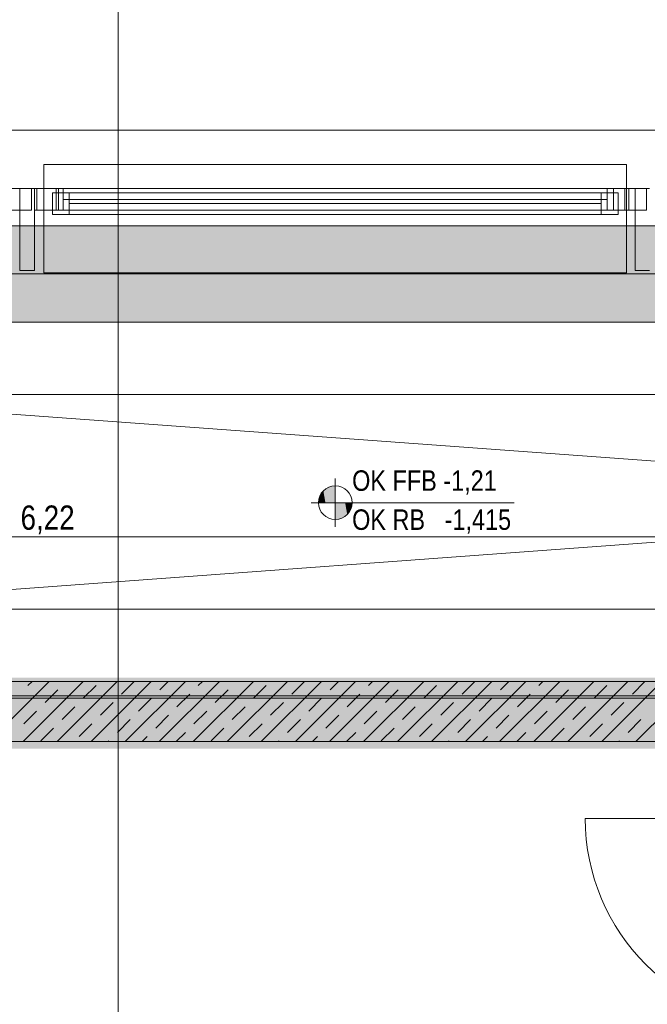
# Model space of a CAD drawing. Extents: x -620 to 300, y 62 to 1162.
# Tile 79 of 256: x -348 to -296, y 939 to 1021. Entities that reach past the tile are written whole.
import ezdxf
from ezdxf.lldxf.tags import DXFTag

# ---------------------------------------------------------------- set-up
doc = ezdxf.new("R2010")
doc.units = 0
doc.layers.get('0').update_dxf_attribs({"lineweight": 13})
for name, color, linetype, lineweight, true_color in [('30 -33 Aussenwände- 7 Fassade_ Elemente', 7, 'Continuous', 9, 0x00aacc), ('30 -34 Innenwände- 1 tragend', 7, 'Continuous', 13, 0xdd0806), ('30 -34 Innenwände- 4 Türen_Fenster', 7, 'Continuous', 15, 0x9955ff), ('30 -35 Decken- 1 Konstruktion-Träger- Stahlbeton', 7, 'Continuous', 13, 0x33aa00), ('30 -35 Decken- 2.1 Treppen Innen 2D', 7, 'Continuous', 9, 0x599559), ('70 -75 Raumstempel-2 Verweislinie', 7, 'Continuous', 9, 0xff6600), ('70 -76 Bemaßung- 2 Allgemein', 9, 'Continuous', 5, 0x808080), ('iwb_Schraffur_F90_feuerbestaendig', 1, 'Continuous', 13, 0xff0000), ('iwb_Schraffur_Unterzug', 7, 'Continuous', 5, 0xffffcc), ('iwb_Sichtbeton', 2, 'Continuous', 50, 0xffff00), ('iwb_Sichtbeton-Shading', 2, 'Continuous', 50, 0xffff00)]:
    doc.layers.add(name, color=color, linetype=linetype, lineweight=lineweight, true_color=true_color)
for name, color, linetype, lineweight in [('70 -71 Achsen- 1 Gebäudeachsen', 7, 'STRICHPUNKT2-A06G94XR8I', 18), ('70 -72 Beschriftung- 5 Höhenkoten', 7, 'Continuous', 15), ('Keine', 7, 'Continuous', 9), ('Keine-1', 7, 'Continuous', 15)]:
    doc.layers.add(name, color=color, linetype=linetype, lineweight=lineweight)
doc.styles.get("Standard").update_dxf_attribs({"font": 'ARIALN.TTF'})
tags = doc.linetypes.add('fein_strichliert-A06G94XS8I', pattern=[4, 1, -2, 1]).pattern_tags.tags
tags[8:9] = [DXFTag(74, 4), DXFTag(75, 0), DXFTag(340, '0'), DXFTag(46, 0.0), DXFTag(50, 0.0), DXFTag(44, 0.0), DXFTag(45, 0.0)]
tags[6:7] = [DXFTag(74, 4), DXFTag(75, 0), DXFTag(340, '0'), DXFTag(46, 0.0), DXFTag(50, 0.0), DXFTag(44, 0.0), DXFTag(45, 0.0)]
tags[4:5] = [DXFTag(74, 4), DXFTag(75, 0), DXFTag(340, '0'), DXFTag(46, 0.0), DXFTag(50, 0.0), DXFTag(44, 0.0), DXFTag(45, 0.0)]
tags = doc.linetypes.add('STRICHPUNKT2-A06G94XR8I', pattern=[12.7, 6.35, -3.175, 0, -3.175]).pattern_tags.tags
tags[10:11] = [DXFTag(74, 4), DXFTag(75, 0), DXFTag(340, '0'), DXFTag(46, 0.0), DXFTag(50, 0.0), DXFTag(44, 0.0), DXFTag(45, 0.0)]
tags[8:9] = [DXFTag(74, 4), DXFTag(75, 0), DXFTag(340, '0'), DXFTag(46, 0.0), DXFTag(50, 0.0), DXFTag(44, 0.0), DXFTag(45, 0.0)]
tags[6:7] = [DXFTag(74, 4), DXFTag(75, 0), DXFTag(340, '0'), DXFTag(46, 0.0), DXFTag(50, 0.0), DXFTag(44, 0.0), DXFTag(45, 0.0)]
tags[4:5] = [DXFTag(74, 4), DXFTag(75, 0), DXFTag(340, '0'), DXFTag(46, 0.0), DXFTag(50, 0.0), DXFTag(44, 0.0), DXFTag(45, 0.0)]

# ---------------------------------------------------------------- blocks, each defined once
blk = doc.blocks.new('Shading-A06G94VT8I', base_point=(-44.915, 989.453))
at = {"layer": 'iwb_Sichtbeton-Shading', "color": 51, "true_color": 0xffff7f}
for points in [[(-453.079, 965.303), (-453.079, 965.903), (-266.679, 965.303), (-266.679, 965.903)], [(-453.079, 960.003), (-453.079, 960.603), (-266.679, 960.003), (-266.679, 960.603)]]:
    blk.add_solid(points, dxfattribs=at)
blk = doc.blocks.new('Referenz-A06G94XT8I')
at = {"layer": '30 -33 Aussenwände- 7 Fassade_ Elemente', "color": 0, "linetype": 'Continuous', "lineweight": -2, "ltscale": 0.13}
for p, q in [((-291.98, 1011.393), (-454.18, 1011.393)), ((-349.88, 1006.553), (-348.08, 1006.553)), ((-348.91, 1006.553), (-347.105, 1006.553)), ((-348.08, 1006.553), (-348.08, 1004.753)), ((-348.08, 999.753), (-348.08, 1006.553)), ((-348.08, 1006.553), (-346.88, 1006.553)), ((-347.105, 1006.553), (-347.105, 1004.753)), ((-346.88, 1006.553), (-346.88, 999.753)), ((-346.88, 1006.553), (-345.08, 1006.553)), ((-346.88, 1004.753), (-346.88, 1006.553)), ((-346.685, 1004.753), (-346.685, 1006.553)), ((-346.685, 1006.553), (-297.485, 1006.553)), ((-346.685, 1004.753), (-346.685, 1006.553)), ((-346.685, 1006.553), (-344.885, 1006.553)), ((-345.08, 1006.553), (-345.08, 1004.753)), ((-344.885, 1006.553), (-344.885, 1004.753)), ((-298.78, 1006.553), (-296.98, 1006.553)), ((-298.78, 1004.753), (-298.78, 1006.553)), ((-297.838, 1004.753), (-297.838, 1006.553)), ((-297.838, 1006.553), (-296.038, 1006.553)), ((-297.485, 1006.553), (-297.485, 1004.753)), ((-296.98, 1006.553), (-296.98, 1004.753)), ((-296.98, 999.753), (-296.98, 1006.553)), ((-296.98, 1006.553), (-295.78, 1006.553)), ((-296.038, 1006.553), (-296.038, 1004.753)), ((-348.08, 1004.753), (-349.88, 1004.753)), ((-347.105, 1004.753), (-348.91, 1004.753)), ((-345.08, 1004.753), (-346.88, 1004.753)), ((-344.885, 1004.753), (-346.685, 1004.753)), ((-297.485, 1004.753), (-346.685, 1004.753)), ((-296.98, 1004.753), (-298.78, 1004.753)), ((-296.038, 1004.753), (-297.838, 1004.753)), ((-346.88, 999.753), (-348.08, 999.753)), ((-295.78, 999.753), (-296.98, 999.753)), ((-451.08, 995.453), (-295.08, 995.453))]:
    blk.add_line(p, q, dxfattribs=at)
at = {"layer": '30 -33 Aussenwände- 7 Fassade_ Elemente', "color": 0, "lineweight": -2}
for p, q in [((-346.08, 1008.553), (-297.68, 1008.553)), ((-346.08, 1006.553), (-346.08, 1008.553)), ((-297.68, 1008.553), (-297.68, 1006.553)), ((-346.08, 1004.753), (-346.08, 1006.553)), ((-346.08, 1006.553), (-344.48, 1006.553)), ((-344.48, 1006.553), (-299.28, 1006.553)), ((-344.48, 1004.753), (-344.48, 1006.553)), ((-297.68, 1006.553), (-299.28, 1006.553)), ((-299.28, 1006.553), (-299.28, 1004.753)), ((-297.68, 1004.753), (-297.68, 1006.553)), ((-345.38, 1006.203), (-343.98, 1006.203)), ((-345.38, 1004.403), (-345.38, 1006.203)), ((-299.28, 1005.653), (-344.48, 1005.653)), ((-343.98, 1006.203), (-299.78, 1006.203)), ((-343.98, 1004.403), (-343.98, 1006.203)), ((-299.78, 1006.203), (-299.78, 1004.403)), ((-299.78, 1006.203), (-298.38, 1006.203)), ((-298.38, 1006.203), (-298.38, 1004.403)), ((-344.48, 1004.753), (-346.08, 1004.753)), ((-346.08, 1004.753), (-346.08, 999.553)), ((-299.28, 1004.753), (-344.48, 1004.753)), ((-343.98, 1005.303), (-299.78, 1005.303)), ((-299.28, 1004.753), (-297.68, 1004.753)), ((-297.68, 999.553), (-297.68, 1004.753)), ((-343.98, 1004.403), (-345.38, 1004.403)), ((-299.78, 1004.403), (-343.98, 1004.403)), ((-298.38, 1004.403), (-299.78, 1004.403)), ((-346.08, 999.553), (-297.68, 999.553))]:
    blk.add_line(p, q, dxfattribs=at)
at = {"layer": '30 -34 Innenwände- 1 tragend', "color": 0, "lineweight": -2}
for p, q in [((-266.68, 965.603), (-453.08, 965.603)), ((-350.65, 960.603), (-345.65, 965.603)), ((-350.65, 960.603), (-345.65, 965.603)), ((-347.822, 960.603), (-342.822, 965.603)), ((-347.822, 960.603), (-342.822, 965.603)), ((-347.407, 965.261), (-347.064, 965.603)), ((-347.407, 965.261), (-347.064, 965.603)), ((-344.993, 960.603), (-339.993, 965.603)), ((-344.993, 960.603), (-339.993, 965.603)), ((-342.165, 960.603), (-337.165, 965.603)), ((-342.165, 960.603), (-337.165, 965.603)), ((-339.629, 964.554), (-338.579, 965.603)), ((-339.629, 964.554), (-338.579, 965.603)), ((-339.336, 960.603), (-334.336, 965.603)), ((-339.336, 960.603), (-334.336, 965.603)), ((-336.508, 960.603), (-331.508, 965.603)), ((-336.508, 960.603), (-331.508, 965.603)), ((-336.447, 964.907), (-335.751, 965.603)), ((-336.447, 964.907), (-335.751, 965.603)), ((-333.68, 960.603), (-328.68, 965.603)), ((-333.68, 960.603), (-328.68, 965.603)), ((-333.265, 965.261), (-332.922, 965.603)), ((-333.265, 965.261), (-332.922, 965.603)), ((-330.851, 960.603), (-325.851, 965.603)), ((-330.851, 960.603), (-325.851, 965.603)), ((-328.023, 960.603), (-323.023, 965.603)), ((-328.023, 960.603), (-323.023, 965.603)), ((-325.487, 964.554), (-324.437, 965.603)), ((-325.487, 964.554), (-324.437, 965.603)), ((-325.194, 960.603), (-320.194, 965.603)), ((-325.194, 960.603), (-320.194, 965.603)), ((-322.366, 960.603), (-317.366, 965.603)), ((-322.366, 960.603), (-317.366, 965.603)), ((-322.305, 964.907), (-321.608, 965.603)), ((-322.305, 964.907), (-321.608, 965.603)), ((-319.537, 960.603), (-314.537, 965.603)), ((-319.537, 960.603), (-314.537, 965.603)), ((-319.123, 965.261), (-318.78, 965.603)), ((-319.123, 965.261), (-318.78, 965.603)), ((-316.709, 960.603), (-311.709, 965.603)), ((-316.709, 960.603), (-311.709, 965.603)), ((-313.881, 960.603), (-308.881, 965.603)), ((-313.881, 960.603), (-308.881, 965.603)), ((-311.345, 964.554), (-310.295, 965.603)), ((-311.345, 964.554), (-310.295, 965.603)), ((-311.052, 960.603), (-306.052, 965.603)), ((-311.052, 960.603), (-306.052, 965.603)), ((-308.224, 960.603), (-303.224, 965.603)), ((-308.224, 960.603), (-303.224, 965.603)), ((-308.163, 964.907), (-307.466, 965.603)), ((-308.163, 964.907), (-307.466, 965.603)), ((-305.395, 960.603), (-300.395, 965.603)), ((-305.395, 960.603), (-300.395, 965.603)), ((-304.981, 965.261), (-304.638, 965.603)), ((-304.981, 965.261), (-304.638, 965.603)), ((-302.567, 960.603), (-297.567, 965.603)), ((-302.567, 960.603), (-297.567, 965.603)), ((-299.738, 960.603), (-294.738, 965.603)), ((-299.738, 960.603), (-294.738, 965.603)), ((-297.202, 964.554), (-296.153, 965.603)), ((-297.202, 964.554), (-296.153, 965.603)), ((-296.91, 960.603), (-291.91, 965.603)), ((-296.91, 960.603), (-291.91, 965.603)), ((-345.993, 963.847), (-344.932, 964.907)), ((-345.993, 963.847), (-344.932, 964.907)), ((-342.811, 964.2), (-341.75, 965.261)), ((-342.811, 964.2), (-341.75, 965.261)), ((-335.033, 963.493), (-333.972, 964.554)), ((-335.033, 963.493), (-333.972, 964.554)), ((-331.851, 963.847), (-330.79, 964.907)), ((-331.851, 963.847), (-330.79, 964.907)), ((-328.669, 964.2), (-327.608, 965.261)), ((-328.669, 964.2), (-327.608, 965.261)), ((-320.89, 963.493), (-319.83, 964.554)), ((-320.89, 963.493), (-319.83, 964.554)), ((-317.709, 963.847), (-316.648, 964.907)), ((-317.709, 963.847), (-316.648, 964.907)), ((-314.527, 964.2), (-313.466, 965.261)), ((-314.527, 964.2), (-313.466, 965.261)), ((-306.748, 963.493), (-305.688, 964.554)), ((-306.748, 963.493), (-305.688, 964.554)), ((-303.566, 963.847), (-302.506, 964.907)), ((-303.566, 963.847), (-302.506, 964.907)), ((-300.384, 964.2), (-299.324, 965.261)), ((-300.384, 964.2), (-299.324, 965.261)), ((-341.397, 962.786), (-340.336, 963.847)), ((-341.397, 962.786), (-340.336, 963.847)), ((-338.215, 963.139), (-337.154, 964.2)), ((-338.215, 963.139), (-337.154, 964.2)), ((-327.254, 962.786), (-326.194, 963.847)), ((-327.254, 962.786), (-326.194, 963.847)), ((-324.072, 963.139), (-323.012, 964.2)), ((-324.072, 963.139), (-323.012, 964.2)), ((-313.112, 962.786), (-312.052, 963.847)), ((-313.112, 962.786), (-312.052, 963.847)), ((-309.93, 963.139), (-308.87, 964.2)), ((-309.93, 963.139), (-308.87, 964.2)), ((-298.97, 962.786), (-297.91, 963.847)), ((-298.97, 962.786), (-297.91, 963.847)), ((-347.761, 962.079), (-346.7, 963.139)), ((-347.761, 962.079), (-346.7, 963.139)), ((-344.579, 962.432), (-343.518, 963.493)), ((-344.579, 962.432), (-343.518, 963.493)), ((-333.618, 962.079), (-332.558, 963.139)), ((-333.618, 962.079), (-332.558, 963.139)), ((-330.436, 962.432), (-329.376, 963.493)), ((-330.436, 962.432), (-329.376, 963.493)), ((-319.476, 962.079), (-318.416, 963.139)), ((-319.476, 962.079), (-318.416, 963.139)), ((-316.294, 962.432), (-315.234, 963.493)), ((-316.294, 962.432), (-315.234, 963.493)), ((-305.334, 962.079), (-304.273, 963.139)), ((-305.334, 962.079), (-304.273, 963.139)), ((-302.152, 962.432), (-301.091, 963.493)), ((-302.152, 962.432), (-301.091, 963.493)), ((-343.164, 961.018), (-342.104, 962.079)), ((-343.164, 961.018), (-342.104, 962.079)), ((-339.982, 961.372), (-338.922, 962.432)), ((-339.982, 961.372), (-338.922, 962.432)), ((-336.8, 961.725), (-335.74, 962.786)), ((-336.8, 961.725), (-335.74, 962.786)), ((-329.022, 961.018), (-327.962, 962.079)), ((-329.022, 961.018), (-327.962, 962.079)), ((-325.84, 961.372), (-324.78, 962.432)), ((-325.84, 961.372), (-324.78, 962.432)), ((-322.658, 961.725), (-321.598, 962.786)), ((-322.658, 961.725), (-321.598, 962.786)), ((-314.88, 961.018), (-313.819, 962.079)), ((-314.88, 961.018), (-313.819, 962.079)), ((-311.698, 961.372), (-310.637, 962.432)), ((-311.698, 961.372), (-310.637, 962.432)), ((-308.516, 961.725), (-307.455, 962.786)), ((-308.516, 961.725), (-307.455, 962.786)), ((-300.738, 961.018), (-299.677, 962.079)), ((-300.738, 961.018), (-299.677, 962.079)), ((-297.556, 961.372), (-296.495, 962.432)), ((-297.556, 961.372), (-296.495, 962.432)), ((-346.346, 960.665), (-345.286, 961.725)), ((-346.346, 960.665), (-345.286, 961.725)), ((-335.094, 960.603), (-334.326, 961.372)), ((-335.094, 960.603), (-334.326, 961.372)), ((-332.204, 960.665), (-331.144, 961.725)), ((-332.204, 960.665), (-331.144, 961.725)), ((-320.952, 960.603), (-320.183, 961.372)), ((-320.952, 960.603), (-320.183, 961.372)), ((-318.062, 960.665), (-317.001, 961.725)), ((-318.062, 960.665), (-317.001, 961.725)), ((-306.809, 960.603), (-306.041, 961.372)), ((-306.809, 960.603), (-306.041, 961.372)), ((-303.92, 960.665), (-302.859, 961.725)), ((-303.92, 960.665), (-302.859, 961.725)), ((-266.68, 960.603), (-453.08, 960.603)), ((-340.751, 960.603), (-340.689, 960.665)), ((-340.751, 960.603), (-340.689, 960.665)), ((-337.922, 960.603), (-337.507, 961.018)), ((-337.922, 960.603), (-337.507, 961.018)), ((-326.608, 960.603), (-326.547, 960.665)), ((-326.608, 960.603), (-326.547, 960.665)), ((-323.78, 960.603), (-323.365, 961.018)), ((-323.78, 960.603), (-323.365, 961.018)), ((-312.466, 960.603), (-312.405, 960.665)), ((-312.466, 960.603), (-312.405, 960.665)), ((-309.638, 960.603), (-309.223, 961.018)), ((-309.638, 960.603), (-309.223, 961.018)), ((-298.324, 960.603), (-298.263, 960.665)), ((-298.324, 960.603), (-298.263, 960.665))]:
    blk.add_line(p, q, dxfattribs=at)
at = {"layer": '30 -34 Innenwände- 1 tragend', "color": 0, "linetype": 'Continuous', "lineweight": -2, "ltscale": 0.13}
for p, q in [((-266.68, 965.603), (-453.08, 965.603)), ((-283.68, 960.603), (-446.28, 960.603))]:
    blk.add_line(p, q, dxfattribs=at)
at = {"layer": '30 -34 Innenwände- 4 Türen_Fenster', "color": 0, "linetype": 'fein_strichliert-A06G94XS8I', "lineweight": -2, "ltscale": 0.13}
blk.add_line((-283.98, 954.223), (-301.12, 954.223), dxfattribs=at)
blk.add_ellipse((-283.98, 954.223), major_axis=(-17.14, 0), ratio=1, start_param=0, end_param=1.570796, dxfattribs=at)
at = {"layer": '30 -35 Decken- 1 Konstruktion-Träger- Stahlbeton', "color": 0, "linetype": 'fein_strichliert-A06G94XS8I', "lineweight": -2, "ltscale": 0.13}
for p, q in [((35.42, 1003.453), (-538.631, 1003.453)), ((35.42, 995.453), (-538.631, 995.453))]:
    blk.add_line(p, q, dxfattribs=at)
at = {"layer": '30 -35 Decken- 2.1 Treppen Innen 2D', "color": 0, "linetype": 'fein_strichliert-A06G94XS8I', "lineweight": -2, "ltscale": 0.13}
for p, q in [((-452.88, 965.603), (-45.78, 965.603)), ((-45.78, 964.403), (-452.88, 964.403)), ((-452.88, 964.203), (-45.78, 964.203))]:
    blk.add_line(p, q, dxfattribs=at)
at = {"layer": '70 -71 Achsen- 1 Gebäudeachsen', "color": 0, "linetype": 'STRICHPUNKT2-A06G94XR8I', "lineweight": -2, "ltscale": 0.13}
blk.add_line((-538.631, 999.453), (76.501, 999.453), dxfattribs=at)
at = {"layer": '70 -72 Beschriftung- 5 Höhenkoten', "color": 0, "linetype": 'Continuous', "lineweight": -2, "ltscale": 0.13}
for p, q in [((-321.88, 978.453), (-321.88, 982.453)), ((-321.88, 981.853), (-321.88, 980.453)), ((-321.88, 980.453), (-321.88, 981.853)), ((-323.88, 980.453), (-307.014, 980.453)), ((-321.88, 980.453), (-323.28, 980.453)), ((-323.28, 980.453), (-321.88, 980.453)), ((-321.88, 980.453), (-320.48, 980.453)), ((-320.48, 980.453), (-321.88, 980.453)), ((-321.88, 980.453), (-321.88, 979.053)), ((-321.88, 979.053), (-321.88, 980.453))]:
    blk.add_line(p, q, dxfattribs=at)
for major_axis in [(0, 1.4), (1.4, 0), (-1.4, 0), (0, -1.4)]:
    blk.add_ellipse((-321.88, 980.453), major_axis=major_axis, ratio=1, start_param=0, end_param=1.570796, dxfattribs=at)
at = {"layer": '70 -72 Beschriftung- 5 Höhenkoten', "color": 0, "lineweight": -2}
for points in [[(-322.515, 980.453), (-322.702, 981.586), (-322.515, 981.701)], [(-322.312, 980.453), (-322.515, 981.701), (-322.312, 981.785)], [(-322.515, 980.453), (-322.515, 981.701), (-322.312, 980.453)], [(-322.099, 980.453), (-322.312, 981.785), (-322.099, 981.836)], [(-322.312, 980.453), (-322.312, 981.785), (-322.099, 980.453)], [(-321.88, 980.453), (-322.099, 981.836), (-321.88, 981.853)], [(-322.099, 980.453), (-322.099, 981.836), (-321.88, 980.453)], [(-323.211, 980.453), (-323.262, 980.672), (-323.211, 980.886)], [(-323.127, 980.453), (-323.211, 980.886), (-323.127, 981.089)], [(-323.211, 980.453), (-323.211, 980.886), (-323.127, 980.453)], [(-323.012, 980.453), (-323.127, 981.089), (-323.012, 981.276)], [(-323.127, 980.453), (-323.127, 981.089), (-323.012, 980.453)], [(-322.87, 980.453), (-323.012, 981.276), (-322.87, 981.443)], [(-323.012, 980.453), (-323.012, 981.276), (-322.87, 980.453)], [(-322.702, 980.453), (-322.87, 981.443), (-322.702, 981.586)], [(-322.87, 980.453), (-322.87, 981.443), (-322.702, 980.453)], [(-322.702, 980.453), (-322.702, 981.586), (-322.515, 980.453)], [(-323.262, 980.453), (-323.28, 980.453), (-323.262, 980.672)], [(-323.262, 980.453), (-323.262, 980.672), (-323.211, 980.453)], [(-321.88, 979.053), (-321.88, 980.453), (-321.661, 979.071)], [(-321.661, 979.071), (-321.88, 980.453), (-321.661, 980.453)], [(-321.661, 979.071), (-321.661, 980.453), (-321.447, 979.122)], [(-321.447, 979.122), (-321.661, 980.453), (-321.447, 980.453)], [(-321.447, 979.122), (-321.447, 980.453), (-321.244, 979.206)], [(-321.244, 979.206), (-321.447, 980.453), (-321.244, 980.453)], [(-321.244, 979.206), (-321.244, 980.453), (-321.057, 979.321)], [(-321.057, 979.321), (-321.244, 980.453), (-321.057, 980.453)], [(-321.057, 979.321), (-321.057, 980.453), (-320.89, 979.463)], [(-320.89, 979.463), (-321.057, 980.453), (-320.89, 980.453)], [(-320.89, 979.463), (-320.89, 980.453), (-320.747, 979.631)], [(-320.747, 979.631), (-320.89, 980.453), (-320.747, 980.453)], [(-320.747, 979.631), (-320.747, 980.453), (-320.632, 979.818)], [(-320.632, 979.818), (-320.747, 980.453), (-320.632, 980.453)], [(-320.632, 979.818), (-320.632, 980.453), (-320.548, 980.021)], [(-320.548, 980.021), (-320.632, 980.453), (-320.548, 980.453)], [(-320.548, 980.021), (-320.548, 980.453), (-320.497, 980.234)], [(-320.497, 980.234), (-320.548, 980.453), (-320.497, 980.453)], [(-320.497, 980.234), (-320.497, 980.453), (-320.48, 980.453)]]:
    blk.add_solid(points, dxfattribs=at)
at = {"layer": '70 -75 Raumstempel-2 Verweislinie', "color": 0, "linetype": 'Continuous', "lineweight": -2, "ltscale": 0.13}
blk.add_line((-339.912, 1104.393), (-339.912, 884.853), dxfattribs=at)
at = {"layer": '70 -76 Bemaßung- 2 Allgemein', "color": 0, "linetype": 'Continuous', "lineweight": -2, "ltscale": 0.13}
for p, q in [((-130.64, 989.453), (-450.519, 989.453)), ((-284.74, 977.603), (-407.019, 977.603)), ((-267.74, 971.603), (-452.019, 971.603))]:
    blk.add_line(p, q, dxfattribs=at)
at = {"layer": 'Keine', "color": 0, "linetype": 'fein_strichliert-A06G94XS8I', "lineweight": -2, "ltscale": 0.13}
for p, q in [((-453.08, 965.603), (-45.58, 995.453)), ((-45.58, 965.603), (-453.08, 995.453))]:
    blk.add_line(p, q, dxfattribs=at)
at = {"layer": 'Keine-1', "color": 0, "linetype": 'fein_strichliert-A06G94XS8I', "lineweight": -2, "ltscale": 0.13}
blk.add_line((-538.631, 1011.393), (76.501, 1011.393), dxfattribs=at)
at = {"layer": '70 -72 Beschriftung- 5 Höhenkoten', "color": 0, "linetype": 'Continuous', "lineweight": -2, "ltscale": 0.13, "char_height": 1.7, "attachment_point": 1}
for s, insert in [('{\\fArial Narrow;OK FFB -1,21}', (-320.48, 983.139)), ('{\\fArial Narrow;OK RB   -1,415}', (-320.48, 979.893))]:
    blk.add_mtext(s, dxfattribs=dict(at, insert=insert))
at = {"layer": '70 -76 Bemaßung- 2 Allgemein', "color": 0, "linetype": 'Continuous', "lineweight": -2, "ltscale": 0.13, "insert": (-348.024, 980.219), "char_height": 2.01377, "attachment_point": 1}
blk.add_mtext('{\\fArial Narrow;6,22}', dxfattribs=at)
blk = doc.blocks.new('Referenz-A06G94XV8I')
at = {"layer": 'iwb_Schraffur_F90_feuerbestaendig', "linetype": 'Continuous', "ltscale": 0.13}
blk.add_solid([(-266.999, 960.591), (-453.079, 960.591), (-266.999, 965.603), (-453.079, 965.603)], dxfattribs=at)
at = {"layer": 'iwb_Schraffur_Unterzug', "linetype": 'Continuous', "ltscale": 0.13}
for points in [[(-538.631, 1003.453), (76.501, 1003.453), (76.501, 1002.926)], [(-538.631, 1003.453), (76.501, 1002.926), (-538.631, 1002.222)], [(-538.631, 1002.222), (76.501, 1002.926), (76.501, 995.981)], [(-538.631, 1002.222), (76.501, 995.981), (-538.631, 996.684)], [(-538.631, 996.684), (76.501, 995.981), (76.501, 995.453)], [(-538.631, 996.684), (76.501, 995.453), (-538.631, 995.453)]]:
    blk.add_solid(points, dxfattribs=at)
at = {"layer": 'iwb_Sichtbeton', "linetype": 'Continuous', "ltscale": 0.5}
for points in [[(-453.079, 965.303), (-453.079, 965.903), (-266.679, 965.303), (-266.679, 965.903)], [(-453.079, 960.003), (-453.079, 960.603), (-266.679, 960.003), (-266.679, 960.603)]]:
    blk.add_solid(points, dxfattribs=at)

msp = doc.modelspace()

# ---------------------------------------------------------------- block references
at = {"color": 8, "lineweight": 13, "ltscale": 0.13, "true_color": 0x808080}
msp.add_blockref('Referenz-A06G94XT8I', (0, 0), dxfattribs=at)
at = {"color": 8, "lineweight": 25, "ltscale": 0.25, "true_color": 0x808080}
msp.add_blockref('Referenz-A06G94XV8I', (0, 0), dxfattribs=at)
msp.add_blockref('Shading-A06G94VT8I', (-44.915, 989.453))

doc.saveas('drawing.dxf')
